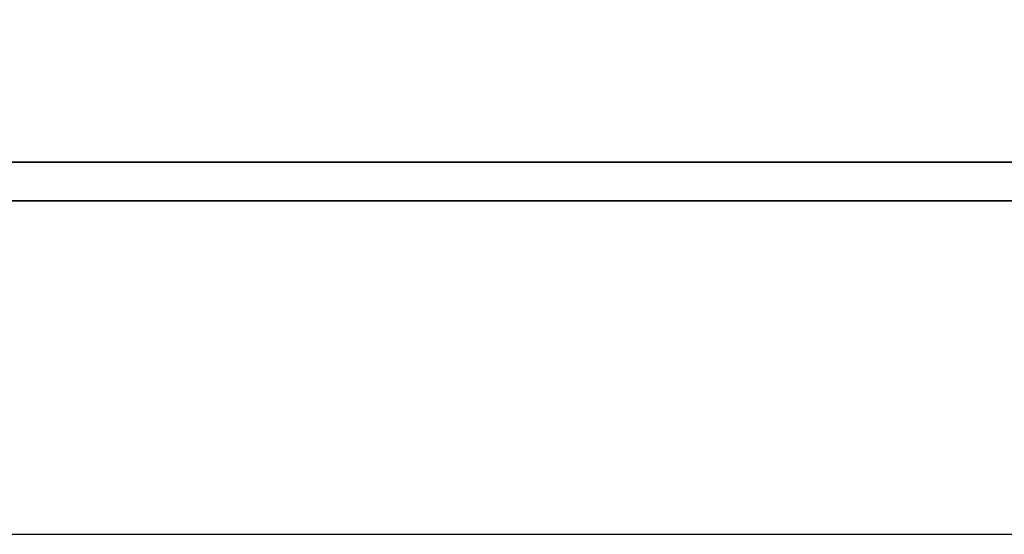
# Model space of a CAD drawing. Header units: millimetres. Extents: x 744 to 1024, y 232 to 311.
# Tile 19 of 41: x 949.27 to 949.988, y 251.215 to 251.591. Entities that reach past the tile are written whole.
import ezdxf

# ---------------------------------------------------------------- set-up
doc = ezdxf.new("R2010")
doc.units = ezdxf.units.MM
doc.header["$LTSCALE"] = 0.15
for name, color, linetype in [('DIM', 4, 'CONTINUOUS'), ('layer 1', 7, 'CONTINUOUS'), ('OUT', 3, 'CONTINUOUS')]:
    doc.layers.add(name, color=color, linetype=linetype)

# ---------------------------------------------------------------- blocks, each defined once
blk = doc.blocks.new('TBI MOTION logo(完整正式版)')
at = {"layer": 'layer 1', "color": 22, "lineweight": 35}
blk.add_open_spline([(75.90875, -9.47875), (75.90875, -9.47875), (75.90875, -12.28625), (75.90875, -12.28625), (75.90875, -12.28625), (75.90875, -12.28625), (75.90875, -12.47875), (75.90875, -12.47875), (75.90875, -12.47875), (75.90875, -12.47875), (75.71625, -12.47875), (75.71625, -12.47875), (75.71625, -12.47875), (75.71625, -12.47875), (-88.32875, -12.47875), (-88.32875, -12.47875), (-88.32875, -12.47875), (-88.32875, -12.47875), (-88.32875, -13.29375), (-88.32875, -13.29375), (-88.32875, -13.29375), (-88.32875, -13.29375), (82.89125, -13.29375), (82.89125, -13.29375), (82.89125, -13.29375), (82.89125, -13.29375), (75.90875, -9.47875), (75.90875, -9.47875)], degree=3, knots=[0, 0, 0, 0, 0.14285714, 0.14285714, 0.14285714, 0.14285715, 0.28571429, 0.28571429, 0.28571429, 0.2857143, 0.42857143, 0.42857143, 0.42857143, 0.42857144, 0.57142857, 0.57142857, 0.57142857, 0.57142858, 0.71428571, 0.71428571, 0.71428571, 0.71428572, 0.85714286, 0.85714286, 0.85714286, 0.85714287, 1, 1, 1, 1], dxfattribs=at)

msp = doc.modelspace()

# ---------------------------------------------------------------- linework, layer by layer
at = {"layer": 'OUT', "color": 0}
msp.add_line((946.05084, 251.215), (956.59673, 251.215), dxfattribs=at)

# ---------------------------------------------------------------- block references
at = {"layer": 'DIM', "color": 0, "xscale": 0.0347003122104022, "yscale": 0.0347003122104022, "zscale": 0.0347003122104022}
msp.add_blockref('TBI MOTION logo(完整正式版)', (951.68372, 251.91984), dxfattribs=at)

doc.saveas('drawing.dxf')
